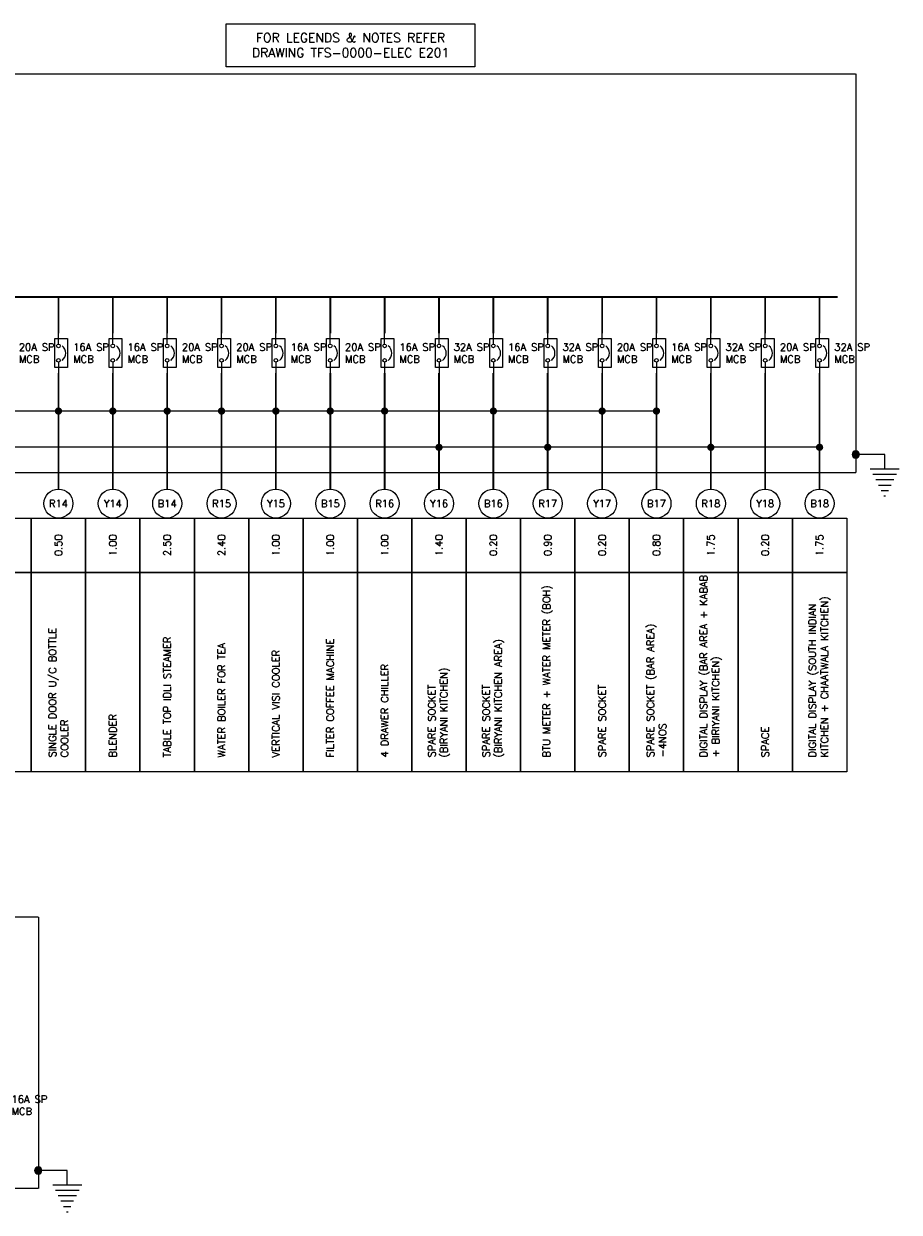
# Model space of a CAD drawing. Header units: millimetres. Extents: x -116035 to 11825, y -16901 to 13107.
# Tile 7 of 9: x -53146 to -41069, y -4775 to 11617. Entities that reach past the tile are written whole.
import ezdxf

# ---------------------------------------------------------------- set-up
doc = ezdxf.new("R2010")
doc.units = ezdxf.units.MM
doc.linetypes.add('HIDDENX2', pattern=[19.05, 12.7, -6.35])
for name, color, linetype, lineweight, true_color in [('M-MEP-ELPR-EQUIP', 6, 'Continuous', 20, 0xff00ff), ('M-MEP-ELSL-BREAKER', 7, 'Continuous', 20, 0xa41be4), ('M-MEP-ELSL-DEVICES', 7, 'Continuous', 20, 0xa41be4)]:
    doc.layers.add(name, color=color, linetype=linetype, lineweight=lineweight, true_color=true_color)
doc.layers.add('M-MEP-GEN', color=7, linetype='Continuous', lineweight=20)
doc.styles.add('100 ROMANS', font='romans.shx')
doc.styles.get("Standard").update_dxf_attribs({"font": 'romans.shx'})
doc.dimstyles.new('100-ROMANS', dxfattribs={"dimtxt": 100, "dimasz": 0.18, "dimexe": 0.18, "dimexo": 0.0625, "dimgap": 0.09, "dimtad": 0, "dimtih": 1, "dimtoh": 1, "dimdec": 4, "dimzin": 0, "dimdsep": 46, "dimtxsty": '100 ROMANS', "dimcen": 0.09, "dimadec": 0, "dimazin": 0, "dimtfac": 1, "dimtdec": 4, "dimtofl": 0, "dimtmove": 0, "dimatfit": 3, "dimfxl": 1, "dimtolj": 1, "dimtzin": 0, "dimarcsym": 0})

# ---------------------------------------------------------------- blocks, each defined once
blk = doc.blocks.new('EARTH')
h = blk.add_hatch(color=0)
h.dxf.hatch_style = 1
h.paths.add_polyline_path([(25, 0, 1), (-25, 0, 1)])
at = {"color": 0}
for p, q in [((-300, -100), (-100, -100)), ((-281.25, -137.5), (-118.75, -137.5)), ((-262.5, -175), (-137.5, -175)), ((-243.75, -212.5), (-156.25, -212.5)), ((-225, -250), (-175, -250)), ((-206.25, -287.5), (-193.75, -287.5))]:
    blk.add_line(p, q, dxfattribs=at)
blk.add_lwpolyline([(-200, -100), (-200, 0), (0, 0)], dxfattribs=at)
blk.add_circle((0, 0), 25, dxfattribs=at)
blk = doc.blocks.new('MCB')
at = {"color": 0}
for points in [[(150, 0), (0, 0)], [(400, 0), (550, 0)]]:
    blk.add_lwpolyline(points, dxfattribs=at)
blk.add_lwpolyline([(75, 125), (475, 125), (475, -50), (75, -50)], close=True, dxfattribs=at)
for centre in [(175, 0), (375, 0)]:
    blk.add_circle(centre, 25, dxfattribs=at)
blk.add_arc((275, -25), 125, 36.8699, 143.1301, dxfattribs=at)

msp = doc.modelspace()

# ---------------------------------------------------------------- linework, layer by layer
msp.add_lwpolyline([(-50353, 11617), (-46923, 11617), (-46923, 11025), (-50353, 11025)], close=True)
at = {"layer": 'M-MEP-ELPR-EQUIP', "linetype": 'HIDDENX2', "ltscale": 0.15}
msp.add_lwpolyline([(-73543, -701), (-63318, -701), (-63318, -4450), (-74519, -4450), (-74519, 10925), (-41669, 10925), (-41669, 5425), (-73543, 5425), (-73543, -701)], dxfattribs=at)
msp.add_lwpolyline([(-58168, -4450), (-58168, -701), (-52943, -701), (-52943, -4450)], close=True, dxfattribs=at)
at = {"layer": 'M-MEP-GEN', "const_width": 25}
for points in [[(-73168, 7849), (-41918, 7849)], [(-52668, 7349), (-52668, 7849)], [(-51918, 7349), (-51918, 7849)], [(-51168, 7349), (-51168, 7849)], [(-50418, 7349), (-50418, 7849)], [(-49668, 7349), (-49668, 7849)], [(-48918, 7349), (-48918, 7849)], [(-48168, 7349), (-48168, 7849)], [(-47418, 7349), (-47418, 7849)], [(-46668, 7349), (-46668, 7849)], [(-45918, 7349), (-45918, 7849)], [(-45168, 7349), (-45168, 7849)], [(-44418, 7349), (-44418, 7849)], [(-43668, 7349), (-43668, 7849)], [(-42918, 7349), (-42918, 7849)], [(-42168, 7349), (-42168, 7849)], [(-52668, 6799), (-52668, 5199)], [(-51918, 5199), (-51918, 6799)], [(-51168, 5199), (-51168, 6799)], [(-50418, 6799), (-50418, 5199)], [(-49668, 5199), (-49668, 6799)], [(-48918, 5199), (-48918, 6799)], [(-48168, 6799), (-48168, 5199)], [(-47418, 6799), (-47418, 5199)], [(-46668, 6799), (-46668, 5199)], [(-45918, 6799), (-45918, 5199)], [(-45168, 5199), (-45168, 6799)], [(-44418, 5199), (-44418, 6799)], [(-43668, 5199), (-43668, 6799)], [(-42918, 5199), (-42918, 6799)], [(-42168, 5199), (-42168, 6799)]]:
    msp.add_lwpolyline(points, dxfattribs=at)
at = {"layer": 'M-MEP-GEN'}
for points in [[(-53793, 4799), (-53043, 4799), (-53043, 4049), (-53793, 4049)], [(-53043, 4799), (-52293, 4799), (-52293, 4049), (-53043, 4049)], [(-52293, 4799), (-51543, 4799), (-51543, 4049), (-52293, 4049)], [(-51543, 4799), (-50793, 4799), (-50793, 4049), (-51543, 4049)], [(-50793, 4799), (-50043, 4799), (-50043, 4049), (-50793, 4049)], [(-50043, 4799), (-49293, 4799), (-49293, 4049), (-50043, 4049)], [(-49293, 4799), (-48543, 4799), (-48543, 4049), (-49293, 4049)], [(-48543, 4799), (-47793, 4799), (-47793, 4049), (-48543, 4049)], [(-47793, 4799), (-47043, 4799), (-47043, 4049), (-47793, 4049)], [(-47043, 4799), (-46293, 4799), (-46293, 4049), (-47043, 4049)], [(-46293, 4799), (-45543, 4799), (-45543, 4049), (-46293, 4049)], [(-45543, 4799), (-44793, 4799), (-44793, 4049), (-45543, 4049)], [(-44793, 4799), (-44043, 4799), (-44043, 4049), (-44793, 4049)], [(-44043, 4799), (-43293, 4799), (-43293, 4049), (-44043, 4049)], [(-43293, 4799), (-42543, 4799), (-42543, 4049), (-43293, 4049)], [(-42543, 4799), (-41793, 4799), (-41793, 4049), (-42543, 4049)], [(-53793, 4049), (-53043, 4049), (-53043, 1299), (-53793, 1299)], [(-53043, 4049), (-52293, 4049), (-52293, 1299), (-53043, 1299)], [(-52293, 4049), (-51543, 4049), (-51543, 1299), (-52293, 1299)], [(-51543, 4049), (-50793, 4049), (-50793, 1299), (-51543, 1299)], [(-50793, 4049), (-50043, 4049), (-50043, 1299), (-50793, 1299)], [(-50043, 4049), (-49293, 4049), (-49293, 1299), (-50043, 1299)], [(-49293, 4049), (-48543, 4049), (-48543, 1299), (-49293, 1299)], [(-48543, 4049), (-47793, 4049), (-47793, 1299), (-48543, 1299)], [(-47793, 4049), (-47043, 4049), (-47043, 1299), (-47793, 1299)], [(-47043, 4049), (-46293, 4049), (-46293, 1299), (-47043, 1299)], [(-46293, 4049), (-45543, 4049), (-45543, 1299), (-46293, 1299)], [(-45543, 4049), (-44793, 4049), (-44793, 1299), (-45543, 1299)], [(-44793, 4049), (-44043, 4049), (-44043, 1299), (-44793, 1299)], [(-44043, 4049), (-43293, 4049), (-43293, 1299), (-44043, 1299)], [(-43293, 4049), (-42543, 4049), (-42543, 1299), (-43293, 1299)], [(-42543, 4049), (-41793, 4049), (-41793, 1299), (-42543, 1299)]]:
    msp.add_lwpolyline(points, close=True, dxfattribs=at)
for centre in [(-52668, 4999), (-51918, 4999), (-51168, 4999), (-50418, 4999), (-49668, 4999), (-48918, 4999), (-48168, 4999), (-47418, 4999), (-46668, 4999), (-45918, 4999), (-45168, 4999), (-44418, 4999), (-43668, 4999), (-42918, 4999), (-42168, 4999)]:
    msp.add_circle(centre, 200, dxfattribs=at)

# ---------------------------------------------------------------- block references
at = {"layer": 'M-MEP-ELSL-BREAKER', "rotation": 269.9999999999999}
for p in [(-52668, 7349, 1), (-51918, 7349, 1), (-51168, 7349, 1), (-50418, 7349, 1), (-49668, 7349, 1), (-48918, 7349, 1), (-48168, 7349, 1), (-47418, 7349, 1), (-46668, 7349, 1), (-45918, 7349, 1), (-45168, 7349, 1), (-44418, 7349, 1), (-43668, 7349, 1), (-42918, 7349, 1), (-42168, 7349, 1)]:
    msp.add_blockref('MCB', p, dxfattribs=at)
at = {"layer": 'M-MEP-ELSL-DEVICES', "xscale": -2, "yscale": 2, "zscale": 2}
for p in [(-41669, 5675), (-52946, -4200)]:
    msp.add_blockref('EARTH', p, dxfattribs=at)

# ---------------------------------------------------------------- texts
at = {"layer": 'M-MEP-GEN'}
for s, width, heights, insert, char_height, attachment_point in [('FOR LEGENDS & NOTES REFER DRAWING TFS-0000-ELEC E201', 3673.48, [621], (-48638, 11321), 125, 5), ('20A SP \\PMCB', 507.33, [586], (-53215, 7074), 100, 4), ('16A SP \\PMCB', 507.33, [586], (-52465, 7074), 100, 4), ('16A SP \\PMCB', 507.33, [586], (-51715, 7074), 100, 4), ('20A SP \\PMCB', 507.33, [586], (-50965, 7074), 100, 4), ('20A SP \\PMCB', 507.33, [586], (-50215, 7074), 100, 4), ('16A SP \\PMCB', 507.33, [586], (-49465, 7074), 100, 4), ('20A SP \\PMCB', 507.33, [586], (-48715, 7074), 100, 4), ('16A SP \\PMCB', 507.33, [586], (-47965, 7074), 100, 4), ('32A SP \\PMCB', 507.33, [586], (-47215, 7074), 100, 4), ('16A SP \\PMCB', 507.33, [586], (-46465, 7074), 100, 4), ('32A SP \\PMCB', 507.33, [586], (-45715, 7074), 100, 4), ('20A SP \\PMCB', 507.33, [586], (-44965, 7074), 100, 4), ('16A SP \\PMCB', 507.33, [586], (-44215, 7074), 100, 4), ('32A SP \\PMCB', 507.33, [586], (-43465, 7074), 100, 4), ('20A SP \\PMCB', 507.33, [586], (-42715, 7074), 100, 4), ('32A SP \\PMCB', 507.33, [586], (-41965, 7074), 100, 4), ('\\pxqc;R14', 153.38, [0], (-52668, 4999), 100, 5), ('\\pxqc;Y14', 153.38, [0], (-51918, 4999), 100, 5), ('\\pxqc;B14', 153.38, [0], (-51168, 4999), 100, 5), ('\\pxqc;R15', 153.38, [0], (-50418, 4999), 100, 5), ('\\pxqc;Y15', 153.38, [0], (-49668, 4999), 100, 5), ('\\pxqc;B15', 153.38, [0], (-48918, 4999), 100, 5), ('\\pxqc;R16', 153.38, [0], (-48168, 4999), 100, 5), ('\\pxqc;Y16', 153.38, [0], (-47418, 4999), 100, 5), ('\\pxqc;B16', 153.38, [0], (-46668, 4999), 100, 5), ('\\pxqc;R17', 153.38, [0], (-45918, 4999), 100, 5), ('\\pxqc;Y17', 153.38, [0], (-45168, 4999), 100, 5), ('\\pxqc;B17', 153.38, [0], (-44418, 4999), 100, 5), ('\\pxqc;R18', 153.38, [0], (-43668, 4999), 100, 5), ('\\pxqc;Y18', 153.38, [0], (-42918, 4999), 100, 5), ('\\pxqc;B18', 153.38, [0], (-42168, 4999), 100, 5), ('16A SP \\PMCB', 507.33, [586], (-53315, -3300), 100, 4)]:
    msp.add_mtext_dynamic_manual_height_columns(s, width=width, gutter_width=1, heights=heights, dxfattribs=dict(at, insert=insert, char_height=char_height, attachment_point=attachment_point))
at = {"layer": 'M-MEP-GEN', "char_height": 100, "rotation": 90}
for s, width, heights, insert, attachment_point in [('0.50', 347.96, [0], (-52668, 4424), 5), ('1.00', 347.96, [0], (-51918, 4424), 5), ('2.50', 347.96, [0], (-51168, 4424), 5), ('2.40', 347.96, [0], (-50418, 4424), 5), ('1.00', 347.96, [0], (-49668, 4424), 5), ('1.00', 347.96, [0], (-48918, 4424), 5), ('1.00', 347.96, [0], (-48168, 4424), 5), ('1.40', 347.96, [0], (-47418, 4424), 5), ('0.20', 347.96, [100], (-46668, 4424), 5), ('0.90', 347.96, [100], (-45918, 4424), 5), ('0.20', 347.96, [100], (-45168, 4424), 5), ('0.80', 347.96, [0], (-44418, 4424), 5), ('1.75', 347.96, [0], (-43668, 4424), 5), ('0.20', 347.96, [0], (-42918, 4424), 5), ('1.75', 347.96, [0], (-42168, 4424), 5), ('DIGITAL DISPLAY (SOUTH INDIAN KITCHEN + CHAATWALA KITCHEN)', 2705.49, [0], (-42168, 1499), 4), ('DIGITAL DISPLAY (BAR AREA + KABAB + BIRIYANI KITCHEN)', 2800, [0], (-43668, 1499), 4), ('BTU METER + WATER METER (BOH)', 2432.45, [0], (-45918, 1499), 4), ('SINGLE DOOR U/C BOTTLE COOLER', 2127.31, [0], (-52668, 1499), 4), ('TABLE TOP IDLI STEAMER', 2800, [0], (-51168, 1499), 4), ('SPARE SOCKET (BAR AREA)\\P-4NOS', 2754.82, [536], (-44418, 1499), 4), ('WATER BOILER FOR TEA ', 2800, [0], (-50418, 1499), 4), ('FILTER COFFEE MACHINE', 2800, [0], (-48918, 1499), 4), ('\\pxt26;SPARE SOCKET \\P(BIRYANI KITCHEN AREA)', 2555.11, [0], (-46668, 1499), 4), ('VERTICAL VISI COOLER', 2800, [0], (-49668, 1499), 4), ('4 DRAWER CHILLER', 2800, [0], (-48168, 1499), 4), ('SPARE SOCKET\\P(BIRYANI KITCHEN)', 2718.53, [0], (-47418, 1499), 4), ('SPARE SOCKET', 2800, [0], (-45168, 1499), 4), ('BLENDER', 2800, [0], (-51918, 1499), 4), ('{\\Fromans|c0;SPACE}', 2800, [0], (-42918, 1499), 4)]:
    msp.add_mtext_dynamic_manual_height_columns(s, width=width, gutter_width=1, heights=heights, dxfattribs=dict(at, insert=insert, attachment_point=attachment_point))

# ---------------------------------------------------------------- leaders
at = {"layer": 'M-MEP-GEN'}
for points in [[(-51918, 6275), (-77236, 6275)], [(-52668, 6275), (-77236, 6275)], [(-49668, 6275), (-77236, 6275)], [(-48918, 6275), (-77236, 6275)], [(-50418, 6275), (-77236, 6275)], [(-44418, 6275), (-77236, 6275)], [(-46668, 6275), (-77236, 6275)], [(-48168, 6275), (-77236, 6275)], [(-51168, 6275), (-77236, 6275)], [(-45168, 6275), (-45918, 6275)], [(-47418, 5775), (-77236, 5775)], [(-45918, 5775), (-75736, 5775)], [(-43668, 5775), (-73486, 5775)], [(-42168, 5775), (-71986, 5775)]]:
    msp.add_leader(points, dimstyle='100-ROMANS', override={"dimasz": 100, "dimldrblk": 'DOT'}, dxfattribs=at)

doc.saveas('drawing.dxf')
